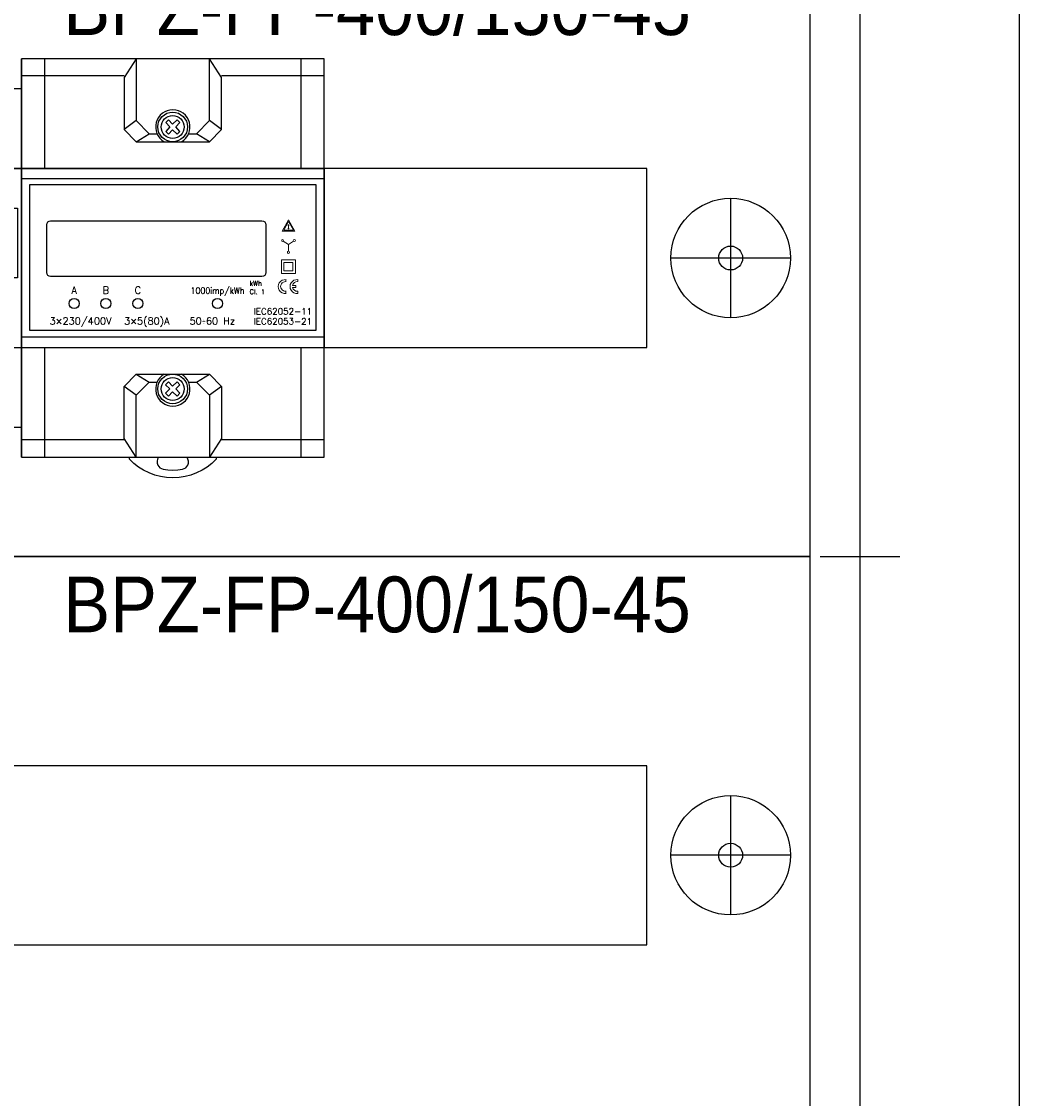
# Model space of a CAD drawing. Header units: millimetres. Extents: x 70863 to 97203, y -18528 to 3008.
# Tile 45 of 122: x 92524 to 92775, y -16843 to -16572. Entities that reach past the tile are written whole.
import ezdxf
from ezdxf.enums import TextEntityAlignment as Align

# ---------------------------------------------------------------- set-up
doc = ezdxf.new("R2010")
doc.units = ezdxf.units.MM
doc.set_wipeout_variables(frame=1)
for name, color, linetype, lineweight in [('2DE_OBJ_EATON-Apparatus', 7, 'Continuous', 25), ('2DE_OBJ_EATON-Cabinet', 7, 'Continuous', 25), ('2DE_OBJ_EATON-Covers', 7, 'Continuous', 25), ('2DE_TXTMARK', 41, 'Continuous', 18), ('2DE_TXTNUM', 11, 'Continuous', 18), ('CP_DETAL', 33, 'Continuous', 9)]:
    doc.layers.add(name, color=color, linetype=linetype, lineweight=lineweight)
for name, color, linetype in [('CP_DETAL_GRID', 7, 'Continuous'), ('CP_HIDDE_APPARATUS', 7, 'Continuous'), ('CP_WIPEOUT', 255, 'Continuous'), ('EATON_LOGO', 5, 'Continuous')]:
    doc.layers.add(name, color=color, linetype=linetype)
doc.styles.add('CP_ATTR', font='arial.ttf')
doc.styles.add('CP_ELATT', font='arial.ttf')
doc.styles.add('CP_TXT', font='ROMANS.SHX')

# ---------------------------------------------------------------- blocks, each defined once
blk = doc.blocks.new('2de_etn_prod_cac0045_fjaczar')
for p, q in [((20, 90), (20, 60)), ((300, 90), (300, 60)), ((35, 75), (5, 75)), ((315, 75), (285, 75))]:
    blk.add_line(p, q)
for points in [[(0, 0), (320, 0), (320, 150), (0, 150)], [(41, 52.5), (279, 52.5), (279, 97.5), (41, 97.5)]]:
    blk.add_lwpolyline(points, close=True)
for centre, radius in [((20, 75), 15), ((300, 75), 15), ((20, 75), 3), ((300, 75), 3)]:
    blk.add_circle(centre, radius)
at = {"linetype": 'ByBlock', "style": 'CP_ATTR', "flags": 9}
for tag in ['MARK3', 'FUNCTION', 'GROUP', 'NUMBER', 'WEIGHT', 'LINK', 'OTHER1', 'IP', 'OTHER2', 'POWER_LOSSES_CAB', 'POWER', 'VOLTAGE', 'CURRENT', 'CHARACTER', 'PRODUCER', 'ORDER-NO', 'PRODUCT-TYPE', 'MARK2', 'ARTICLE', 'NAME']:
    blk.add_attdef(tag, text='', height=0.00005, dxfattribs=at).set_placement((0, 0), align=Align.MIDDLE_LEFT)
at = {"layer": '2DE_TXTMARK', "linetype": 'ByBlock', "style": 'CP_ATTR', "width": 0.8, "flags": 8}
blk.add_attdef('MARK1', text='', height=14, dxfattribs=at).set_placement((290, 145), align=Align.TOP_RIGHT)
blk = doc.blocks.new('2d_eaton_logo')
for points in [[(1.05, -0.41), (2.09, -0.41), (2.09, -0.41), (2.34, 0.4), (1.05, 0.4), (1.05, 0.63), (2.41, 0.63), (2.68, 1.5), (0, 1.5), (0, -1.5), (1.75, -1.5), (2.01, -0.66), (2.01, -0.66), (1.05, -0.66), (1.05, -0.66), (1.05, -0.41)], [(3.35, -0.03), (3.92, -0.03), (3.92, -0.03), (3.64, 0.93), (3.35, -0.03)], [(6.44, -1.5), (6.42, -1.49), (6.39, -1.46), (6.35, -1.43), (6.3, -1.39), (6.24, -1.33), (6.18, -1.27), (6.15, -1.23), (6.12, -1.2), (6.09, -1.16), (6.03, -1.07), (6.01, -1.02), (5.95, -0.92), (5.89, -0.81), (5.87, -0.75), (5.85, -0.69), (5.83, -0.63), (5.81, -0.56), (5.81, -0.56), (5.79, -0.49), (5.78, -0.42), (5.78, -0.42), (5.77, -0.35), (5.76, -0.27), (5.76, -0.19), (5.75, -0.11), (5.76, 0.02), (5.76, 0.09), (5.78, 0.22), (5.8, 0.29), (5.82, 0.35), (5.84, 0.42), (5.86, 0.48), (5.88, 0.54), (5.9, 0.6), (5.93, 0.66), (5.96, 0.72), (6.03, 0.84), (6.07, 0.89), (6.11, 0.95), (6.15, 1), (6.19, 1.05), (6.24, 1.1), (6.29, 1.14), (6.33, 1.19), (6.39, 1.23), (6.44, 1.27), (6.5, 1.31), (6.55, 1.34), (6.61, 1.38), (6.67, 1.41), (6.8, 1.46), (6.87, 1.48), (6.93, 1.5), (4.15, 1.5), (4.15, 0.63), (5.03, 0.63), (5.03, -1.5)], [(8.01, -0.11, 1), (6.83, -0.11, 1)], [(9.79, -1.5), (11.26, -1.5), (11.26, 1.5), (10.34, 1.5), (10.34, -0.39), (10.33, -0.39), (9.77, 1.5), (8.32, 1.5), (8.32, -1.5), (9.23, -1.5), (9.23, 0.38), (9.24, 0.38)], [(2.9, -1.5), (4.35, -1.5), (4.12, -0.71), (3.14, -0.71)]]:
    blk.add_hatch(color=256).paths.add_polyline_path(points)
for p, q in [((0, 1.5), (0, -1.5)), ((2.68, 1.5), (0, 1.5)), ((2.68, 1.5), (0, 1.5)), ((1.05, 0.4), (1.05, 0.63)), ((1.05, 0.4), (1.05, 0.63)), ((1.05, 0.63), (2.41, 0.63)), ((1.05, 0.63), (2.41, 0.63)), ((2.34, 0.4), (1.05, 0.4)), ((2.34, 0.4), (1.05, 0.4)), ((2.09, -0.41), (2.34, 0.4)), ((2.09, -0.41), (2.34, 0.4)), ((2.41, 0.63), (2.68, 1.5)), ((2.41, 0.63), (2.68, 1.5)), ((3.35, -0.03), (3.64, 0.93)), ((3.64, 0.93), (3.35, -0.03)), ((3.64, 0.93), (3.92, -0.03)), ((3.92, -0.03), (3.64, 0.93)), ((4.15, 1.5), (4.15, 0.63)), ((4.15, 1.5), (4.15, 0.63)), ((6.93, 1.5), (4.15, 1.5)), ((6.93, 1.5), (4.15, 1.5)), ((4.15, 0.63), (5.03, 0.63)), ((4.15, 0.63), (5.03, 0.63)), ((5.03, 0.63), (5.03, -1.5)), ((5.03, 0.63), (5.03, -1.5)), ((5.75, -0.11), (5.76, 0.02)), ((5.75, -0.11), (5.76, 0.02)), ((5.76, 0.09), (5.78, 0.22)), ((5.76, 0.09), (5.78, 0.22)), ((5.76, 0.02), (5.76, 0.09)), ((5.76, 0.02), (5.76, 0.09)), ((5.78, 0.22), (5.8, 0.29)), ((5.78, 0.22), (5.8, 0.29)), ((5.8, 0.29), (5.82, 0.35)), ((5.8, 0.29), (5.82, 0.35)), ((5.82, 0.35), (5.84, 0.42)), ((5.82, 0.35), (5.84, 0.42)), ((5.84, 0.42), (5.86, 0.48)), ((5.84, 0.42), (5.86, 0.48)), ((5.86, 0.48), (5.88, 0.54)), ((5.86, 0.48), (5.88, 0.54)), ((5.88, 0.54), (5.9, 0.6)), ((5.88, 0.54), (5.9, 0.6)), ((5.9, 0.6), (5.93, 0.66)), ((5.9, 0.6), (5.93, 0.66)), ((5.93, 0.66), (5.96, 0.72)), ((5.93, 0.66), (5.96, 0.72)), ((5.96, 0.72), (6.03, 0.84)), ((5.96, 0.72), (6.03, 0.84)), ((6.03, 0.84), (6.07, 0.89)), ((6.03, 0.84), (6.07, 0.89)), ((6.07, 0.89), (6.11, 0.95)), ((6.07, 0.89), (6.11, 0.95)), ((6.11, 0.95), (6.15, 1)), ((6.11, 0.95), (6.15, 1)), ((6.15, 1), (6.19, 1.05)), ((6.15, 1), (6.19, 1.05)), ((6.19, 1.05), (6.24, 1.1)), ((6.19, 1.05), (6.24, 1.1)), ((6.24, 1.1), (6.29, 1.14)), ((6.24, 1.1), (6.29, 1.14)), ((6.29, 1.14), (6.33, 1.19)), ((6.29, 1.14), (6.33, 1.19)), ((6.33, 1.19), (6.39, 1.23)), ((6.33, 1.19), (6.39, 1.23)), ((6.39, 1.23), (6.44, 1.27)), ((6.39, 1.23), (6.44, 1.27)), ((6.44, 1.27), (6.5, 1.31)), ((6.44, 1.27), (6.5, 1.31)), ((6.5, 1.31), (6.55, 1.34)), ((6.5, 1.31), (6.55, 1.34)), ((6.55, 1.34), (6.61, 1.38)), ((6.55, 1.34), (6.61, 1.38)), ((6.61, 1.38), (6.67, 1.41)), ((6.61, 1.38), (6.67, 1.41)), ((6.67, 1.41), (6.8, 1.46)), ((6.67, 1.41), (6.8, 1.46)), ((6.8, 1.46), (6.87, 1.48)), ((6.8, 1.46), (6.87, 1.48)), ((6.87, 1.48), (6.93, 1.5)), ((6.87, 1.48), (6.93, 1.5)), ((8.32, 1.5), (8.32, -1.5)), ((9.77, 1.5), (8.32, 1.5)), ((8.32, 1.5), (8.32, -1.5)), ((9.77, 1.5), (8.32, 1.5)), ((9.23, -1.5), (9.23, 0.38)), ((9.23, 0.38), (9.24, 0.38)), ((9.23, 0.38), (9.24, 0.38)), ((9.23, -1.5), (9.23, 0.38)), ((9.24, 0.38), (9.79, -1.5)), ((9.24, 0.38), (9.79, -1.5)), ((10.33, -0.39), (9.77, 1.5)), ((10.33, -0.39), (9.77, 1.5)), ((10.34, 1.5), (10.34, -0.39)), ((11.26, 1.5), (10.34, 1.5)), ((10.34, 1.5), (10.34, -0.39)), ((11.26, 1.5), (10.34, 1.5)), ((11.26, -1.5), (11.26, 1.5)), ((11.26, -1.5), (11.26, 1.5)), ((0, -1.5), (1.75, -1.5)), ((0, -1.5), (1.75, -1.5)), ((1.05, -0.66), (1.05, -0.41)), ((1.05, -0.66), (1.05, -0.41)), ((1.05, -0.41), (2.09, -0.41)), ((1.05, -0.41), (2.09, -0.41)), ((2.01, -0.66), (1.05, -0.66)), ((2.01, -0.66), (1.05, -0.66)), ((1.75, -1.5), (2.01, -0.66)), ((1.75, -1.5), (2.01, -0.66)), ((3.14, -0.71), (2.9, -1.5)), ((3.14, -0.71), (2.9, -1.5)), ((2.9, -1.5), (4.35, -1.5)), ((2.9, -1.5), (4.35, -1.5)), ((4.12, -0.71), (3.14, -0.71)), ((4.12, -0.71), (3.14, -0.71)), ((3.35, -0.03), (3.92, -0.03)), ((3.92, -0.03), (3.35, -0.03)), ((4.35, -1.5), (4.12, -0.71)), ((4.35, -1.5), (4.12, -0.71)), ((5.03, -1.5), (6.44, -1.5)), ((5.03, -1.5), (6.44, -1.5)), ((5.76, -0.19), (5.75, -0.11)), ((5.76, -0.19), (5.75, -0.11)), ((5.76, -0.27), (5.76, -0.19)), ((5.76, -0.27), (5.76, -0.19)), ((5.77, -0.35), (5.76, -0.27)), ((5.77, -0.35), (5.76, -0.27)), ((5.78, -0.42), (5.77, -0.35)), ((5.78, -0.42), (5.77, -0.35)), ((5.79, -0.49), (5.78, -0.42)), ((5.79, -0.49), (5.78, -0.42)), ((5.81, -0.56), (5.79, -0.49)), ((5.81, -0.56), (5.79, -0.49)), ((5.83, -0.63), (5.81, -0.56)), ((5.83, -0.63), (5.81, -0.56)), ((5.85, -0.69), (5.83, -0.63)), ((5.85, -0.69), (5.83, -0.63)), ((5.87, -0.75), (5.85, -0.69)), ((5.87, -0.75), (5.85, -0.69)), ((5.89, -0.81), (5.87, -0.75)), ((5.89, -0.81), (5.87, -0.75)), ((5.95, -0.92), (5.89, -0.81)), ((5.95, -0.92), (5.89, -0.81)), ((6.01, -1.02), (5.95, -0.92)), ((6.01, -1.02), (5.95, -0.92)), ((6.03, -1.07), (6.01, -1.02)), ((6.03, -1.07), (6.01, -1.02)), ((6.09, -1.16), (6.03, -1.07)), ((6.09, -1.16), (6.03, -1.07)), ((6.12, -1.2), (6.09, -1.16)), ((6.12, -1.2), (6.09, -1.16)), ((6.15, -1.23), (6.12, -1.2)), ((6.15, -1.23), (6.12, -1.2)), ((6.18, -1.27), (6.15, -1.23)), ((6.18, -1.27), (6.15, -1.23)), ((6.24, -1.33), (6.18, -1.27)), ((6.24, -1.33), (6.18, -1.27)), ((6.3, -1.39), (6.24, -1.33)), ((6.3, -1.39), (6.24, -1.33)), ((6.35, -1.43), (6.3, -1.39)), ((6.35, -1.43), (6.3, -1.39)), ((6.39, -1.46), (6.35, -1.43)), ((6.39, -1.46), (6.35, -1.43)), ((6.42, -1.49), (6.39, -1.46)), ((6.42, -1.49), (6.39, -1.46)), ((6.44, -1.5), (6.42, -1.49)), ((6.44, -1.5), (6.42, -1.49)), ((8.32, -1.5), (9.23, -1.5)), ((8.32, -1.5), (9.23, -1.5)), ((9.79, -1.5), (11.26, -1.5)), ((9.79, -1.5), (11.26, -1.5)), ((10.34, -0.39), (10.33, -0.39)), ((10.34, -0.39), (10.33, -0.39))]:
    blk.add_line(p, q)
blk.add_circle((7.42, -0.11), 0.59)
blk = doc.blocks.new('2d_etn_logo')
blk.add_blockref('2d_eaton_logo', (0, 0))
blk = doc.blocks.new('2de_etn_prod_3_3699_5egf2u')
for p, q in [((81, 65), (0, 65)), ((0, 65), (0, -20)), ((27, 45), (27, 65)), ((54, 45), (54, 65)), ((81, -20), (81, 65)), ((0, 45), (81, 45)), ((8.5, 35), (8.5, 37.5)), ((8.5, 37.5), (18.5, 37.5)), ((18.5, 37.5), (18.5, 35)), ((35.5, 35), (35.5, 37.5)), ((35.5, 37.5), (45.5, 37.5)), ((45.5, 37.5), (45.5, 35)), ((62.5, 35), (62.5, 37.5)), ((62.5, 37.5), (72.5, 37.5)), ((72.5, 37.5), (72.5, 35)), ((1, 35), (5, 35)), ((1, 17.5), (1, 35)), ((5, 35), (5, 17.5)), ((6, 35), (21, 35)), ((6, 35), (6, 17.5)), ((21, 17.5), (21, 35)), ((22, 17.5), (22, 35)), ((22, 35), (32, 35)), ((32, 35), (32, 17.5)), ((33, 35), (48, 35)), ((33, 35), (33, 17.5)), ((48, 17.5), (48, 35)), ((49, 35), (59, 35)), ((49, 17.5), (49, 35)), ((59, 35), (59, 17.5)), ((60, 35), (75, 35)), ((60, 35), (60, 17.5)), ((75, 17.5), (75, 35)), ((76, 17.5), (76, 35)), ((76, 35), (80, 35)), ((80, 35), (80, 17.5)), ((80, 17.5), (1, 17.5)), ((3.5, 17.5), (3.5, 8)), ((23.5, 8), (23.5, 17.5)), ((30.5, 17.5), (30.5, 8)), ((50.5, 8), (50.5, 17.5)), ((57.5, 17.5), (57.5, 8)), ((77.5, 8), (77.5, 17.5)), ((3.5, 8), (11, 8)), ((6, 8), (6, 0)), ((8.5, 5.5), (8.5, 3)), ((11, 5.5), (8.5, 5.5)), ((11, 8), (11, 5.5)), ((16, 8), (23.5, 8)), ((16, 5.5), (16, 8)), ((18.5, 5.5), (16, 5.5)), ((18.5, 3), (18.5, 5.5)), ((21, 8), (21, 0)), ((30.5, 8), (38, 8)), ((33, 8), (33, 0)), ((35.5, 5.5), (35.5, 3)), ((38, 5.5), (35.5, 5.5)), ((38, 8), (38, 5.5)), ((43, 8), (50.5, 8)), ((43, 5.5), (43, 8)), ((45.5, 5.5), (43, 5.5)), ((45.5, 3), (45.5, 5.5)), ((48, 8), (48, 0)), ((57.5, 8), (65, 8)), ((60, 8), (60, 0)), ((62.5, 5.5), (62.5, 3)), ((65, 5.5), (62.5, 5.5)), ((65, 8), (65, 5.5)), ((70, 8), (77.5, 8)), ((70, 5.5), (70, 8)), ((72.5, 5.5), (70, 5.5)), ((72.5, 3), (72.5, 5.5)), ((75, 8), (75, 0)), ((8.5, 3), (18.5, 3)), ((35.5, 3), (45.5, 3)), ((62.5, 3), (72.5, 3)), ((0, 0), (81, 0)), ((27, -20), (27, 0)), ((54, -20), (54, 0)), ((0, -20), (81, -20))]:
    blk.add_line(p, q)
for centre, radius in [((13.5, 55), 5), ((40.5, 55), 5), ((67.5, 55), 5), ((13.5, 55), 2.5), ((40.5, 55), 2.5), ((67.5, 55), 2.5), ((13.5, -10), 5), ((40.5, -10), 5), ((67.5, -10), 5), ((13.5, -10), 2.5), ((40.5, -10), 2.5), ((67.5, -10), 2.5)]:
    blk.add_circle(centre, radius)
at = {"layer": 'EATON_LOGO'}
blk.add_blockref('2d_etn_logo', (1.19, 42.22), dxfattribs=at)
at = {"linetype": 'ByBlock', "style": 'CP_ATTR', "flags": 9}
for tag in ['MARK8', 'MARK7', 'MARK6', 'MARK5', 'MARK4', 'TEXT_03', 'TEXT_02', 'FUSE_LINK', 'MARK3', 'FUNCTION', 'GROUP', 'NUMBER', 'OTHER', 'LINK', 'TEXT_01', 'IP', 'NUMBER_OF_POLES', 'POWER_LOSSES', 'POWER', 'VOLTAGE', 'CURRENT', 'CHARACTER', 'PRODUCER', 'ORDER-NO', 'PRODUCT-TYPE', 'MARK2', 'ARTICLE', 'NAME']:
    blk.add_attdef(tag, text='', height=0.00005, dxfattribs=at).set_placement((0, 0), align=Align.MIDDLE_LEFT)
at = {"layer": '2DE_TXTMARK', "linetype": 'ByBlock', "style": 'CP_ATTR', "width": 0.8, "flags": 8}
blk.add_attdef('MARK1', text='', height=3.5, dxfattribs=at).set_placement((40.75, 75.65), align=Align.CENTER)
at = {"layer": '2DE_TXTNUM', "style": 'CP_ELATT', "width": 0.8}
blk.add_attdef('TAG', text='', height=3.5, dxfattribs=at).set_placement((40.75, 69), align=Align.CENTER)

msp = doc.modelspace()

# ---------------------------------------------------------------- linework, layer by layer
msp.add_line((92524.34, -16608.921), (92524.34, -16653.883))
at = {"layer": '2DE_OBJ_EATON-Cabinet'}
for points in [[(92349.84, -15331.421), (92349.84, -17331.421), (92774.84, -17331.421), (92774.84, -15331.421)], [(92389.84, -17306.421), (92734.84, -17306.421), (92734.84, -15356.421), (92389.84, -15356.421)]]:
    msp.add_lwpolyline(points, close=True, dxfattribs=at)
at = {"layer": 'CP_DETAL_GRID'}
for p, q in [((92734.84, -16716.421), (92734.84, -16696.421)), ((92724.84, -16706.421), (92744.84, -16706.421))]:
    msp.add_line(p, q, dxfattribs=at)
at = {"layer": 'CP_HIDDE_APPARATUS'}
for p, q in [((92524.34, -16681.402), (92524.34, -16581.402)), ((92600.293, -16581.402), (92524.34, -16581.402)), ((92553.129, -16581.402), (92550.081, -16586.059)), ((92574.552, -16586.059), (92571.503, -16581.402)), ((92550.081, -16586.059), (92550.081, -16599.098)), ((92574.552, -16599.098), (92574.552, -16586.059)), ((92550.081, -16599.098), (92553.129, -16602.231)), ((92571.503, -16602.231), (92574.552, -16599.098)), ((92553.129, -16602.231), (92571.503, -16602.231)), ((92550.081, -16663.705), (92553.129, -16660.572)), ((92553.129, -16660.572), (92571.503, -16660.572)), ((92571.503, -16660.572), (92574.552, -16663.705)), ((92550.081, -16676.745), (92550.081, -16663.705)), ((92560.496, -16663.281), (92561.258, -16662.519)), ((92561.597, -16664.297), (92560.496, -16663.281)), ((92560.496, -16665.398), (92561.597, -16664.297)), ((92561.258, -16662.519), (92562.274, -16663.62)), ((92562.274, -16663.62), (92563.375, -16662.519)), ((92564.052, -16663.281), (92563.036, -16664.297)), ((92563.036, -16664.297), (92564.052, -16665.398)), ((92563.375, -16662.519), (92564.052, -16663.281)), ((92574.552, -16663.705), (92574.552, -16676.745)), ((92561.258, -16666.076), (92560.496, -16665.398)), ((92562.274, -16665.059), (92561.258, -16666.076)), ((92563.375, -16666.076), (92562.274, -16665.059)), ((92564.052, -16665.398), (92563.375, -16666.076)), ((92553.129, -16681.402), (92550.081, -16676.745)), ((92574.552, -16676.745), (92571.503, -16681.402)), ((92524.34, -16681.402), (92600.293, -16681.402))]:
    msp.add_line(p, q, dxfattribs=at)
for points in [[(92553.129, -16581.402), (92553.129, -16596.897), (92556.347, -16600.199), (92558.379, -16600.199)], [(92566.254, -16600.199), (92568.286, -16600.199), (92571.503, -16596.897), (92571.503, -16581.402)], [(92524.34, -16585.551), (92550.081, -16585.551)], [(92574.552, -16585.551), (92600.293, -16585.551)], [(92560.58, -16597.405), (92561.597, -16598.506), (92560.58, -16599.606), (92561.258, -16600.284), (92562.274, -16599.183), (92563.375, -16600.284), (92564.052, -16599.606), (92563.036, -16598.506), (92564.052, -16597.405), (92563.375, -16596.728), (92562.274, -16597.828), (92561.258, -16596.728), (92560.58, -16597.405)], [(92553.129, -16596.897), (92550.081, -16599.098)], [(92574.552, -16599.098), (92571.503, -16596.897)], [(92553.129, -16602.231), (92556.347, -16600.199)], [(92571.503, -16602.231), (92568.286, -16600.199)], [(92553.129, -16660.572), (92556.347, -16662.604)], [(92568.286, -16662.604), (92571.503, -16660.572)], [(92553.129, -16665.906), (92550.081, -16663.705)], [(92553.129, -16681.402), (92553.129, -16665.906), (92556.347, -16662.604), (92558.379, -16662.604)], [(92566.254, -16662.604), (92568.286, -16662.604), (92571.503, -16665.906), (92571.503, -16681.402)], [(92574.552, -16663.705), (92571.503, -16665.906)], [(92524.34, -16676.999), (92550.081, -16676.999)], [(92574.552, -16676.999), (92600.293, -16676.999)], [(92573.197, -16681.402), (92573.197, -16681.91), (92572.096, -16683.01), (92570.911, -16683.942), (92569.641, -16684.704), (92568.286, -16685.381), (92566.846, -16685.974), (92565.407, -16686.313), (92563.883, -16686.567), (92562.274, -16686.651), (92560.75, -16686.567), (92559.226, -16686.313), (92557.786, -16685.974), (92556.347, -16685.381), (92554.992, -16684.704), (92553.722, -16683.942), (92552.536, -16683.01), (92551.436, -16681.91), (92551.436, -16681.402)], [(92558.718, -16681.402), (92558.464, -16681.91), (92558.379, -16682.418), (92558.379, -16682.926), (92558.548, -16683.434), (92559.056, -16684.111), (92559.903, -16684.45), (92561.088, -16684.619), (92562.274, -16684.704), (92563.544, -16684.619), (92564.729, -16684.45), (92565.576, -16684.111), (92566.084, -16683.434), (92566.254, -16682.926), (92566.254, -16682.418), (92565.915, -16681.402)]]:
    msp.add_lwpolyline(points, dxfattribs=at)
for centre, radius in [((92562.274, -16598.506), 3.726), ((92562.274, -16598.506), 2.879), ((92562.274, -16664.297), 3.726), ((92562.274, -16664.297), 2.879)]:
    msp.add_circle(centre, radius, dxfattribs=at)
for centre, start, end in [((92562.316, -16598.499), 300.0497, 239.9503), ((92562.316, -16664.304), 120.0497, 59.9503)]:
    msp.add_arc(centre, 4.312, start, end, dxfattribs=at)

# ---------------------------------------------------------------- block references
at = {"layer": '2DE_OBJ_EATON-Apparatus'}
msp.add_blockref('2de_etn_prod_3_3699_5egf2u', (92443.34, -16653.921), dxfattribs=at)
at = {"layer": '2DE_OBJ_EATON-Covers'}
ref = msp.add_blockref('2de_etn_prod_cac0045_fjaczar', (92402.34, -16706.421), dxfattribs=at)
ref.add_attrib('MARK1', 'BPZ-FP-400/150-45', dxfattribs={"layer": '2DE_TXTMARK', "linetype": 'ByBlock', "height": 14, "style": 'CP_ATTR', "width": 0.9, "flags": 8}).set_placement((92692.34, -16561.421), align=Align.TOP_RIGHT)
ref = msp.add_blockref('2de_etn_prod_cac0045_fjaczar', (92402.34, -16856.421), dxfattribs=at)
ref.add_attrib('MARK1', 'BPZ-FP-400/150-45', dxfattribs={"layer": '2DE_TXTMARK', "linetype": 'ByBlock', "height": 14, "style": 'CP_ATTR', "width": 0.9, "flags": 8}).set_placement((92692.34, -16711.421), align=Align.TOP_RIGHT)

# ---------------------------------------------------------------- next in the draw order: wipeouts: each hides what was drawn before it
msp.add_wipeout([(92524.34, -16608.902), (92524.34, -16653.902), (92600.293, -16653.883), (92600.293, -16608.902)]).dxf.layer = 'CP_WIPEOUT'

# ---------------------------------------------------------------- next in the draw order: linework, layer by layer
for p, q in [((92524.34, -16608.902), (92524.34, -16653.902)), ((92524.34, -16608.902), (92600.293, -16608.902)), ((92600.293, -16608.921), (92600.293, -16653.883)), ((92524.34, -16653.902), (92600.293, -16653.902))]:
    msp.add_line(p, q)
for points in [[(92524.34, -16611.461), (92600.293, -16611.461)], [(92531.622, -16622.114), (92584.628, -16622.114), (92585.051, -16622.198), (92585.39, -16622.368), (92585.559, -16622.706), (92585.644, -16623.045), (92585.644, -16635.069), (92585.559, -16635.492), (92585.39, -16635.831), (92585.051, -16636), (92584.628, -16636.085), (92531.622, -16636.085), (92531.283, -16636), (92530.945, -16635.831), (92530.775, -16635.492), (92530.691, -16635.069), (92530.691, -16623.045), (92530.775, -16622.706), (92530.945, -16622.368), (92531.283, -16622.198), (92531.622, -16622.114)], [(92524.34, -16651.173), (92600.293, -16651.173)]]:
    msp.add_lwpolyline(points)
msp.add_lwpolyline([(92526.316, -16613.067), (92526.316, -16649.567), (92598.316, -16649.567), (92598.316, -16613.067)], close=True)
for centre in [(92537.549, -16642.859), (92545.508, -16642.859), (92553.552, -16642.859), (92573.536, -16642.859)]:
    msp.add_circle(centre, 1.27)
at = {"layer": 'CP_DETAL'}
for p, q in [((92590.047, -16627.194), (92591.317, -16628.041)), ((92592.587, -16627.194), (92591.317, -16628.041)), ((92591.317, -16629.734), (92591.317, -16628.041)), ((92589.624, -16631.851), (92593.095, -16631.851)), ((92589.624, -16635.323), (92589.624, -16631.851)), ((92593.095, -16631.851), (92593.095, -16635.323)), ((92590.216, -16632.529), (92592.418, -16632.529)), ((92590.216, -16634.645), (92590.216, -16632.529)), ((92592.418, -16634.645), (92590.216, -16634.645)), ((92592.418, -16632.529), (92592.418, -16634.645)), ((92593.095, -16635.323), (92589.624, -16635.323)), ((92590.724, -16636.847), (92590.724, -16637.355)), ((92593.688, -16636.847), (92593.688, -16637.355)), ((92590.724, -16639.726), (92590.724, -16640.319)), ((92592.333, -16638.286), (92593.18, -16638.286)), ((92593.18, -16638.794), (92592.333, -16638.794)), ((92593.18, -16638.286), (92593.18, -16638.794)), ((92593.688, -16639.726), (92593.688, -16640.319))]:
    msp.add_line(p, q, dxfattribs=at)
for points in [[(92591.381, -16621.83), (92592.969, -16624.654), (92589.793, -16624.654), (92591.381, -16621.83)], [(92591.381, -16622.272), (92592.616, -16624.389), (92590.146, -16624.389), (92591.381, -16622.272)], [(92591.469, -16623.066), (92591.381, -16623.772), (92591.293, -16623.066), (92591.469, -16623.066)], [(92591.469, -16623.948), (92591.469, -16624.124), (92591.293, -16624.124), (92591.293, -16623.948), (92591.469, -16623.948)]]:
    msp.add_lwpolyline(points, dxfattribs=at)
for centre, radius in [((92589.878, -16627.025), 0.239), ((92592.799, -16627.025), 0.271), ((92591.317, -16629.988), 0.254)]:
    msp.add_circle(centre, radius, dxfattribs=at)
for centre, radius, start, end in [((92590.524, -16638.583), 1.747, 83.40652, 276.59348), ((92590.566, -16638.54), 1.196, 82.37185, 277.62815), ((92593.487, -16638.583), 1.747, 83.40652, 276.59348), ((92593.515, -16638.554), 1.211, 81.76902, 167.24802), ((92593.515, -16638.527), 1.211, 192.75198, 278.23098)]:
    msp.add_arc(centre, radius, start, end, dxfattribs=at)
at = {"layer": 'CP_HIDDE_APPARATUS'}
for p, q in [((92524.34, -16581.402), (92524.34, -16681.402)), ((92600.293, -16681.402), (92600.293, -16581.402)), ((92600.293, -16608.902), (92524.34, -16608.902)), ((92524.34, -16653.902), (92600.293, -16653.902))]:
    msp.add_line(p, q, dxfattribs=at)
for points in [[(92530.098, -16581.402), (92530.098, -16608.902)], [(92594.535, -16608.902), (92594.535, -16581.402)], [(92530.098, -16653.902), (92530.098, -16681.402)], [(92594.535, -16681.402), (92594.535, -16653.902)]]:
    msp.add_lwpolyline(points, dxfattribs=at)

# ---------------------------------------------------------------- next in the draw order: texts
at = {"layer": 'CP_DETAL', "style": 'CP_TXT'}
for s, height, p in [('kWh', 1.2, (92581.58, -16638.371)), ('Cl. 1', 1.2, (92581.58, -16640.488)), ('IEC62052-11', 1.6, (92582.596, -16645.625)), ('3×230/400V', 1.8, (92531.368, -16648.125)), ('3×5(80)A', 1.8, (92550.081, -16648.125)), ('50÷60 Hz', 1.8, (92566.508, -16648.125)), ('IEC62053-21', 1.6, (92582.596, -16648.125))]:
    msp.add_text(s, height=height, rotation=360, dxfattribs=at).set_placement(p)
for s, p in [('A', (92537.549, -16640.403)), ('B', (92545.508, -16640.403)), ('C', (92553.552, -16640.403))]:
    msp.add_text(s, height=1.8, rotation=360, dxfattribs=at).set_placement(p, align=Align.CENTER)
at = {"layer": 'CP_DETAL', "style": 'CP_TXT', "width": 0.9}
msp.add_text('1000imp/kWh', height=1.6, rotation=360, dxfattribs=at).set_placement((92573.536, -16640.403), align=Align.CENTER)

doc.saveas('drawing.dxf')
